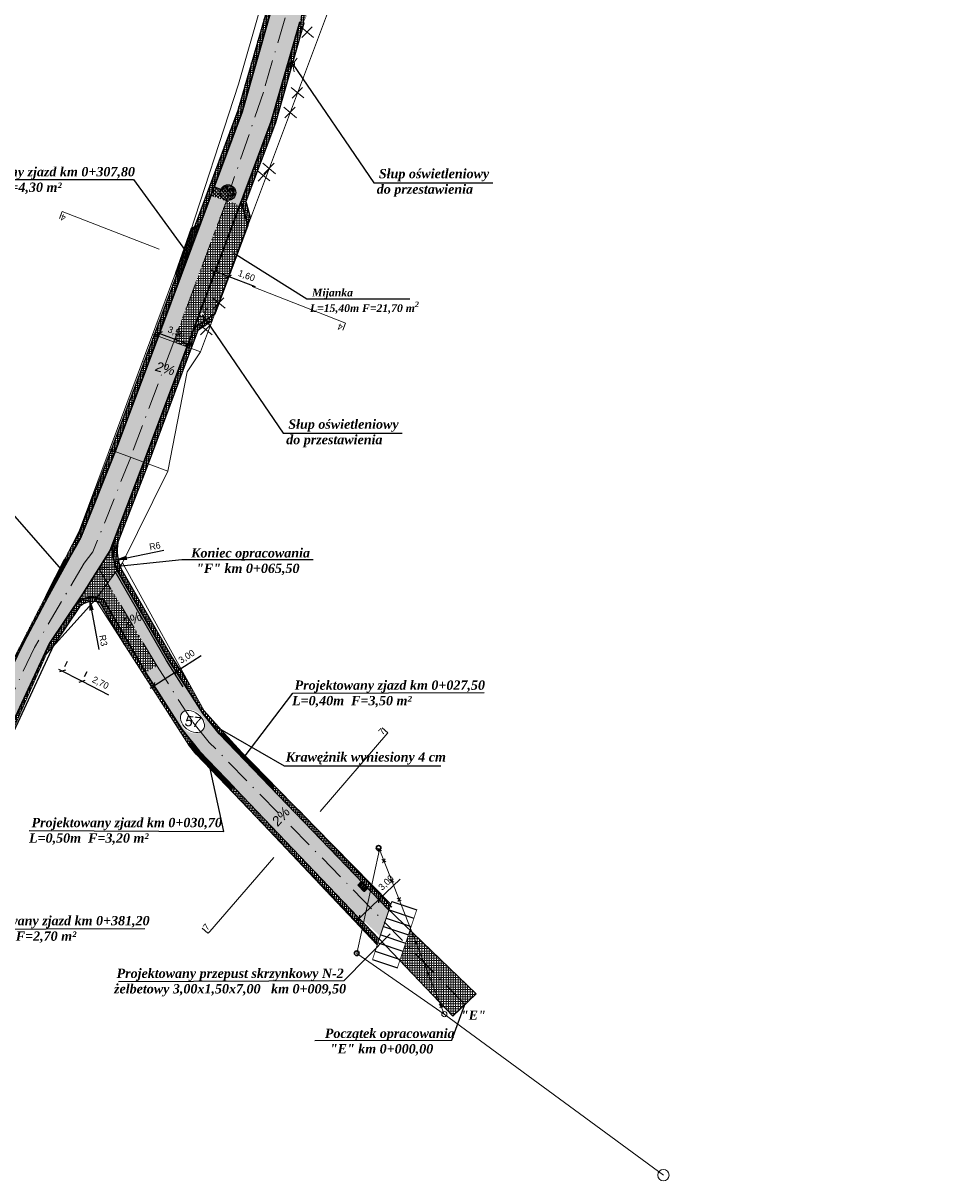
# Model space of a CAD drawing. Header units: metres. Extents: x 5555129 to 5556676, y 5635595 to 5636517.
# Tile 165 of 255: x 5556186 to 5556290, y 5635604 to 5635736. Entities that reach past the tile are written whole.
import ezdxf

# ---------------------------------------------------------------- set-up
doc = ezdxf.new("R2010")
doc.units = ezdxf.units.M
doc.header["$MEASUREMENT"] = 0
doc.linetypes.add('KROPK3-2', pattern=[5, 3, -1, 0, -1])
doc.linetypes.add('PRZER3-1', pattern=[4, 3, -1])
for name, color, linetype, lineweight, true_color in [('drogi', 7, 'Continuous', 20, 0xd6bc51), ('GESDZI_O', 7, 'Continuous', 18, 0x0a0909), ('GESKKL_O', 7, 'PRZER3-1', 18, 0x008000)]:
    doc.layers.add(name, color=color, linetype=linetype, lineweight=lineweight, true_color=true_color)
doc.layers.add('Warstwa 1', color=220, linetype='Continuous', lineweight=20)
doc.styles.add('GEO-INFO', font='plfontwi.shx', dxfattribs={"height": 0.25})
doc.styles.get("Standard").update_dxf_attribs({"font": 'plfontwi.shx', "height": 0.75})
doc.dimstyles.new('ISO-25', dxfattribs={"dimtxt": 2.5, "dimasz": 2.5, "dimexe": 1.25, "dimexo": 0.625, "dimtad": 1, "dimtxsty": 'Standard', "dimcen": 2.5, "dimadec": 0, "dimazin": 0, "dimtfac": 1, "dimtmove": 0, "dimatfit": 3, "dimfxl": 1, "dimarcsym": 0})
pattern_1 = [(0, (511.457, -240.33497), (0, 0.275), [0.2, -0.075]), (90, (511.457, -240.33497), (-0.275, 2e-17), [0.2, -0.075])]
pattern_2 = [(85, (511.457, -240.33497), (-0.249048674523, 0.021788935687), []), (175, (511.457, -240.33497), (-0.021788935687, -0.249048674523), [])]
pattern_3 = [(45, (511.457, -240.33497), (-0.194454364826, 0.194454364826), [0.2, -0.075]), (135, (511.457, -240.33497), (-0.194454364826, -0.194454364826), [0.2, -0.075])]
pattern_4 = [(45, (511.45699, -240.33497), (-0.0883883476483, 0.0883883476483), []), (135, (511.45699, -240.33497), (-0.0883883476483, -0.0883883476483), [])]

# ---------------------------------------------------------------- blocks, each defined once
blk = doc.blocks.new('_Oblique')
at = {"color": 0, "linetype": 'ByBlock', "lineweight": -2}
blk.add_line((-0.5, -0.5), (0.5, 0.5), dxfattribs=at)
blk = doc.blocks.new('*D2581')
at = {"layer": 'Defpoints', "color": 0, "linetype": 'Continuous', "lineweight": 18}
for p in [(5556207.48, 5635707.82), (5556209.03, 5635707.24), (5556209.03, 5635707.24)]:
    blk.add_point(p, dxfattribs=at)
at = {"layer": 'Warstwa 1', "color": 0, "linetype": 'Continuous', "lineweight": -2}
for p, q in [((5556207.02, 5635707.99), (5556209.03, 5635707.24)), ((5556207.26, 5635707.23), (5556207.05, 5635706.65)), ((5556209.03, 5635707.24), (5556212.07, 5635706.1)), ((5556208.81, 5635706.65), (5556208.59, 5635706.07))]:
    blk.add_line(p, q, dxfattribs=at)
at = {"layer": 'Warstwa 1', "color": 0, "linetype": 'ByBlock', "lineweight": -2, "xscale": 0.5, "yscale": 0.5, "zscale": 0.5}
for p, rotation in [((5556207.48, 5635707.82), 159.4646525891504), ((5556209.03, 5635707.24), 339.4646525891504)]:
    blk.add_blockref('_Oblique', p, dxfattribs=dict(at, rotation=rotation))
at = {"layer": 'Warstwa 1', "color": 0, "linetype": 'Continuous', "lineweight": 20, "insert": (5556211.05, 5635707.28), "char_height": 0.75, "attachment_point": 5, "rotation": 339.4647}
blk.add_mtext('1,60', dxfattribs=at)
blk = doc.blocks.new('*D2584')
at = {"layer": 'Defpoints', "color": 0, "linetype": 'Continuous', "lineweight": 18}
for p in [(5556190.02, 5635662.13), (5556192.27, 5635660.97), (5556192.28, 5635660.99)]:
    blk.add_point(p, dxfattribs=at)
at = {"layer": 'Warstwa 1', "color": 0, "linetype": 'Continuous', "lineweight": -2}
for p, q in [((5556189.59, 5635662.37), (5556192.28, 5635660.99)), ((5556190.31, 5635662.68), (5556190.6, 5635663.26)), ((5556192.56, 5635661.53), (5556192.85, 5635662.1)), ((5556192.28, 5635660.99), (5556195.29, 5635659.44))]:
    blk.add_line(p, q, dxfattribs=at)
at = {"layer": 'Warstwa 1', "color": 0, "linetype": 'ByBlock', "lineweight": -2, "xscale": 0.5, "yscale": 0.5, "zscale": 0.5}
for p, rotation in [((5556190.03, 5635662.15), 152.7660274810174), ((5556192.28, 5635660.99), 332.7660274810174)]:
    blk.add_blockref('_Oblique', p, dxfattribs=dict(at, rotation=rotation))
at = {"layer": 'Warstwa 1', "color": 0, "linetype": 'Continuous', "lineweight": 20, "insert": (5556194.35, 5635660.76), "char_height": 0.75, "attachment_point": 5, "rotation": 332.766}
blk.add_mtext('2,70', dxfattribs=at)
blk = doc.blocks.new('*D2588')
at = {"layer": 'Defpoints', "color": 0, "linetype": 'Continuous', "lineweight": 18}
for p in [(5556201.89, 5635676), (5556195.91, 5635674.79)]:
    blk.add_point(p, dxfattribs=at)
at = {"layer": 'Warstwa 1', "color": 0, "lineweight": -2}
blk.add_line((5556197.38, 5635675.09), (5556201.61, 5635675.95), dxfattribs=at)
at = {"layer": 'Warstwa 1', "color": 0, "linetype": 'Continuous', "lineweight": 18}
blk.add_solid([(5556197.33, 5635675.34), (5556197.43, 5635674.85), (5556195.91, 5635674.79)], dxfattribs=at)
at = {"layer": 'Warstwa 1', "color": 0, "linetype": 'Continuous', "insert": (5556200.59, 5635676.43), "char_height": 0.75, "attachment_point": 5, "rotation": 11.449}
blk.add_mtext('R6', dxfattribs=at)
blk = doc.blocks.new('*D2589')
at = {"layer": 'Defpoints', "color": 0, "linetype": 'Continuous', "lineweight": 18}
for p in [(5556193.08, 5635670.57), (5556193.64, 5635667.61)]:
    blk.add_point(p, dxfattribs=at)
at = {"layer": 'Warstwa 1', "color": 0, "lineweight": -2}
blk.add_line((5556193.36, 5635669.1), (5556194.2, 5635664.61), dxfattribs=at)
at = {"layer": 'Warstwa 1', "color": 0, "linetype": 'Continuous', "lineweight": 18}
blk.add_solid([(5556193.6, 5635669.15), (5556193.11, 5635669.05), (5556193.08, 5635670.57)], dxfattribs=at)
at = {"layer": 'Warstwa 1', "color": 0, "linetype": 'Continuous', "insert": (5556194.69, 5635665.64), "char_height": 0.75, "attachment_point": 5, "rotation": 280.6747}
blk.add_mtext('R3', dxfattribs=at)
blk = doc.blocks.new('*D2590')
at = {"layer": 'Defpoints', "color": 0, "linetype": 'Continuous', "lineweight": 18}
for p in [(5556200.99, 5635700.43), (5556204.27, 5635699.21), (5556204.39, 5635699.53)]:
    blk.add_point(p, dxfattribs=at)
at = {"layer": 'Warstwa 1', "color": 0, "linetype": 'Continuous', "lineweight": -2}
for p, q in [((5556201.21, 5635701.02), (5556201.55, 5635701.93)), ((5556200.64, 5635700.93), (5556204.86, 5635699.36)), ((5556204.49, 5635699.79), (5556204.83, 5635700.7))]:
    blk.add_line(p, q, dxfattribs=at)
at = {"layer": 'Warstwa 1', "color": 0, "linetype": 'ByBlock', "lineweight": -2, "xscale": 0.5, "yscale": 0.5, "zscale": 0.5}
for p, rotation in [((5556201.11, 5635700.75), 159.5175467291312), ((5556204.39, 5635699.53), 339.5175467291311)]:
    blk.add_blockref('_Oblique', p, dxfattribs=dict(at, rotation=rotation))
at = {"layer": 'Warstwa 1', "color": 0, "linetype": 'Continuous', "lineweight": 20, "insert": (5556203.01, 5635700.84), "char_height": 0.75, "attachment_point": 5, "rotation": 339.5175}
blk.add_mtext('3,50', dxfattribs=at)
blk = doc.blocks.new('*D2604')
at = {"layer": 'Defpoints', "color": 0, "linetype": 'Continuous', "lineweight": 18}
for p in [(5556203.01, 5635662.09), (5556203.03, 5635662.07), (5556200.5, 5635660.45)]:
    blk.add_point(p, dxfattribs=at)
at = {"layer": 'Warstwa 1', "color": 0, "linetype": 'Continuous', "lineweight": -2}
for p, q in [((5556203.01, 5635662.09), (5556205.87, 5635663.91)), ((5556200.06, 5635660.21), (5556203.01, 5635662.09)), ((5556202.69, 5635662.59), (5556202.34, 5635663.14)), ((5556200.16, 5635660.98), (5556199.81, 5635661.53))]:
    blk.add_line(p, q, dxfattribs=at)
at = {"layer": 'Warstwa 1', "color": 0, "linetype": 'ByBlock', "lineweight": -2, "xscale": 0.5, "yscale": 0.5, "zscale": 0.5}
for p, rotation in [((5556203.01, 5635662.09), 32.49277328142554), ((5556200.48, 5635660.48), 212.4927732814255)]:
    blk.add_blockref('_Oblique', p, dxfattribs=dict(at, rotation=rotation))
at = {"layer": 'Warstwa 1', "color": 0, "linetype": 'Continuous', "lineweight": 20, "insert": (5556204.25, 5635663.76), "char_height": 0.75, "attachment_point": 5, "rotation": 32.4928}
blk.add_mtext('3,00', dxfattribs=at)
blk = doc.blocks.new('*D2607')
at = {"layer": 'Defpoints', "color": 0, "linetype": 'Continuous', "lineweight": 18}
for p in [(5556226.03, 5635636.19), (5556226.18, 5635636.03), (5556223.81, 5635634.05)]:
    blk.add_point(p, dxfattribs=at)
at = {"layer": 'Warstwa 1', "color": 0, "linetype": 'Continuous', "lineweight": -2}
for p, q in [((5556226.18, 5635636.03), (5556228.62, 5635638.38)), ((5556223.6, 5635633.55), (5556226.18, 5635636.03)), ((5556226.46, 5635635.74), (5556227.05, 5635635.13)), ((5556224.25, 5635633.6), (5556224.83, 5635633))]:
    blk.add_line(p, q, dxfattribs=at)
at = {"layer": 'Warstwa 1', "color": 0, "linetype": 'ByBlock', "lineweight": -2, "xscale": 0.5, "yscale": 0.5, "zscale": 0.5}
for p, rotation in [((5556226.18, 5635636.03), 43.913479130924), ((5556223.96, 5635633.9), 223.913479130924)]:
    blk.add_blockref('_Oblique', p, dxfattribs=dict(at, rotation=rotation))
at = {"layer": 'Warstwa 1', "color": 0, "linetype": 'Continuous', "lineweight": 20, "insert": (5556227.06, 5635637.92), "char_height": 0.75, "attachment_point": 5, "rotation": 43.9135}
blk.add_mtext('3,00', dxfattribs=at)

msp = doc.modelspace()

# ---------------------------------------------------------------- hatches: boundary and pattern name
h = msp.add_hatch()
h.set_pattern_fill('ANSI37', color=141, scale=2, angle=40)
h.set_pattern_definition(pattern_2)
h.paths.add_polyline_path([(5556221.927, 5635756.505), (5556221.361, 5635756.527, 0.0633083), (5556213.3, 5635737.417), (5556212.583, 5635734.916), (5556213.064, 5635734.781), (5556213.781, 5635737.281, -0.0641254)])
h.paths.add_polyline_path([(5556225.615, 5635754.885, -0.4037174), (5556225.361, 5635755.149, -0.7643239), (5556225.852, 5635755.282, -0.0005837), (5556225.945, 5635755.438), (5556225.649, 5635755.683), (5556225.74, 5635756.063, 0.069113), (5556217.149, 5635736.327), (5556216.433, 5635733.831), (5556216.914, 5635733.696), (5556217.63, 5635736.191, -0.0656621)])
h = msp.add_hatch()
h.set_pattern_fill('ANSI37', color=141, scale=2, angle=40)
h.set_pattern_definition(pattern_2)
h.paths.add_polyline_path([(5556210.086, 5635726.214), (5556205.114, 5635712.902), (5556205.771, 5635713.233), (5556210.562, 5635726.058), (5556213.064, 5635734.781), (5556212.583, 5635734.916)])
h.paths.add_polyline_path([(5556216.914, 5635733.696), (5556216.433, 5635733.831), (5556213.888, 5635724.961), (5556210.471, 5635715.813), (5556211.233, 5635713.111), (5556211.529, 5635713.902), (5556210.997, 5635715.791), (5556214.363, 5635724.804)])
h = msp.add_hatch()
h.set_pattern_fill('ANSI37', color=141, scale=2, angle=40)
h.set_pattern_definition(pattern_2)
h.paths.add_polyline_path([(5556203.33, 5635706.697), (5556203.058, 5635707.398), (5556200.521, 5635700.607), (5556200.989, 5635700.431)])
h.paths.add_polyline_path([(5556200.989, 5635700.431), (5556200.521, 5635700.607), (5556199.579, 5635698.086), (5556195.594, 5635687.416), (5556196.062, 5635687.241), (5556196.065, 5635687.248), (5556200.048, 5635697.911)])
h.paths.add_polyline_path([(5556205.492, 5635701.054), (5556207.12, 5635702.126), (5556207.314, 5635702.884), (5556205.079, 5635701.379), (5556204.267, 5635699.204), (5556204.735, 5635699.028)])
h.paths.add_polyline_path([(5556204.735, 5635699.028), (5556204.267, 5635699.204), (5556203.326, 5635696.686), (5556199.341, 5635686.016), (5556199.809, 5635685.841), (5556203.795, 5635696.511)])
h = msp.add_hatch()
h.set_pattern_fill('ANSI37', color=141, scale=2, angle=40)
h.set_pattern_definition(pattern_2)
h.paths.add_polyline_path([(5556191.868, 5635677.709), (5556191.11, 5635676.497), (5556190.27, 5635674.865), (5556190.777, 5635675.035), (5556192.135, 5635677.418), (5556196.062, 5635687.241), (5556195.594, 5635687.416)])
h.paths.add_polyline_path([(5556199.806, 5635685.832), (5556199.809, 5635685.841), (5556199.341, 5635686.016), (5556195.857, 5635676.938, 0.058451), (5556195.804, 5635675.516), (5556195.914, 5635675.691)])
h = msp.add_hatch()
h.set_pattern_fill('ANSI37', color=141, scale=2, angle=40)
h.set_pattern_definition(pattern_2)
h.paths.add_polyline_path([(5556196.343, 5635676.81), (5556195.914, 5635675.691), (5556195.804, 5635675.516, 0.0794492), (5556196.26, 5635673.643), (5556196.611, 5635674.12, -0.1223575)])
h.paths.add_polyline_path([(5556196.709, 5635673.865, -0.0122029), (5556196.611, 5635674.12), (5556196.26, 5635673.643), (5556202.114, 5635663.498), (5556202.148, 5635663.446), (5556202.587, 5635663.688), (5556202.542, 5635663.758)])
h.paths.add_polyline_path([(5556207.931, 5635654.986), (5556208.52, 5635655.044), (5556206.221, 5635657.593), (5556204.633, 5635660.474), (5556202.587, 5635663.688), (5556202.148, 5635663.446), (5556206.091, 5635657.255)])
h.paths.add_polyline_path([(5556214.003, 5635649.314), (5556214.149, 5635648.527), (5556227.333, 5635634.834), (5556227.514, 5635635.367), (5556217.925, 5635645.326)])
h = msp.add_hatch()
h.set_pattern_fill('ANSI37', color=141, scale=2, angle=40)
h.set_pattern_definition([(85, (1740.4174, -284.47472), (-0.249048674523, 0.021788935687), []), (175, (1740.4174, -284.47472), (-0.021788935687, -0.249048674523), [])])
h.paths.add_polyline_path([(5556185.054, 5635664.346), (5556184.902, 5635664.436), (5556179.551, 5635654.038), (5556180.101, 5635654.197)])
h.paths.add_polyline_path([(5556185.595, 5635665.454), (5556188.31, 5635670.564), (5556188.193, 5635670.829), (5556184.902, 5635664.436), (5556185.054, 5635664.346)])
h = msp.add_hatch()
h.set_pattern_fill('ANSI37', color=141, scale=2, angle=40)
h.set_pattern_definition(pattern_2)
h.paths.add_polyline_path([(5556191.983, 5635669.501, -0.214594), (5556193.615, 5635670.096), (5556193.813, 5635670.315), (5556193.985, 5635670.549, 0.2539694), (5556191.595, 5635669.821), (5556188.546, 5635665.299), (5556188.043, 5635664.216), (5556188.214, 5635664.128), (5556188.911, 5635664.898), (5556188.983, 5635665.053)])
h.paths.add_polyline_path([(5556194.746, 5635670.264, 0.0780608), (5556193.985, 5635670.549), (5556193.813, 5635670.315), (5556193.992, 5635670.034, -0.0495369), (5556194.385, 5635669.889), (5556197.107, 5635665.173), (5556199.24, 5635661.843), (5556199.518, 5635661.996)])
h = msp.add_hatch()
h.set_pattern_fill('ANSI37', color=141, scale=2, angle=40)
h.set_pattern_definition(pattern_2)
h.paths.add_polyline_path([(5556188.214, 5635664.128), (5556188.043, 5635664.216), (5556179.048, 5635644.848), (5556179.288, 5635644.297), (5556180.97, 5635647.896), (5556183.312, 5635653.019)])
h = msp.add_hatch()
h.set_pattern_fill('ANSI37', color=141, scale=2, angle=40)
h.set_pattern_definition(pattern_2)
h.paths.add_polyline_path([(5556199.549, 5635661.942), (5556199.518, 5635661.996), (5556199.24, 5635661.843), (5556204.421, 5635653.758), (5556204.636, 5635653.492), (5556204.803, 5635654.08), (5556203.653, 5635655.498)])
h = msp.add_hatch()
h.set_pattern_fill('ANSI37', color=141, scale=2, angle=40)
h.set_pattern_definition(pattern_2)
h.paths.add_polyline_path([(5556225.929, 5635630.926), (5556226.036, 5635631.009), (5556226.213, 5635631.531), (5556209.675, 5635648.822), (5556209.019, 5635648.823)])
at = {"layer": 'drogi', "lineweight": 5, "true_color": 0xf4e08b}
h = msp.add_hatch(dxfattribs=at)
h.set_pattern_fill('ANGLE', color=41)
h.set_pattern_definition(pattern_1)
edge = h.paths.add_edge_path()
edge.add_line((5556226.768, 5635760.845), (5556224.674, 5635760.882))
edge.add_arc((5556267.173, 5635731.895), 51.443, 145.70362, 151.37508)
edge.add_line((5556222.017, 5635756.54), (5556224.072, 5635756.533))
edge.add_arc((5556263.798, 5635734.691), 45.335, 144.76763, 151.19859, ccw=False)
edge = h.paths.add_edge_path()
edge.add_line((5556228.882, 5635760.808), (5556226.768, 5635760.845))
edge.add_arc((5556292.493, 5635715.266), 79.982, 145.25941, 147.83305)
edge.add_line((5556224.788, 5635757.848), (5556226.859, 5635757.84))
edge.add_arc((5556292.493, 5635715.266), 78.232, 144.39929, 147.02976, ccw=False)
edge = h.paths.add_edge_path()
edge.add_arc((5556208.938, 5635716.829), 0.891, 258.69536, 360, ccw=False)
edge.add_line((5556208.764, 5635715.955), (5556208.742, 5635715.897))
edge.add_line((5556208.742, 5635715.897), (5556210.312, 5635715.387))
edge.add_line((5556210.312, 5635715.387), (5556210.471, 5635715.813))
edge.add_line((5556210.471, 5635715.813), (5556213.888, 5635724.961))
edge.add_line((5556213.888, 5635724.961), (5556217.149, 5635736.327))
edge.add_arc((5556292.893, 5635715.123), 78.657, 147.11831, 164.3609, ccw=False)
edge.add_line((5556226.838, 5635757.826), (5556224.809, 5635757.862))
edge.add_arc((5556292.045, 5635715.424), 79.509, 147.74102, 164.40149)
edge.add_line((5556215.465, 5635736.804), (5556212.994, 5635728.305))
edge.add_line((5556212.994, 5635728.305), (5556209.358, 5635717.615))
edge.add_arc((5556208.938, 5635716.829), 0.891, 0, 61.94081, ccw=False)
h = msp.add_hatch(dxfattribs=at)
h.set_pattern_fill('ANGLE', color=41)
h.set_pattern_definition(pattern_1)
h.paths.add_polyline_path([(5556215.465, 5635736.804), (5556212.994, 5635728.305), (5556209.358, 5635717.615, -0.2770465), (5556209.83, 5635716.829, -1), (5556208.047, 5635716.829, -0.1007261), (5556208.118, 5635717.177), (5556207.364, 5635717.497), (5556210.562, 5635726.058), (5556213.781, 5635737.281, -0.0643061), (5556221.957, 5635756.555), (5556223.971, 5635756.52, 0.0674223)])
h.paths.add_polyline_path([(5556208.742, 5635715.897), (5556206.98, 5635716.47), (5556200.989, 5635700.431), (5556202.723, 5635699.782)])
at = {"layer": 'drogi', "lineweight": 25}
h = msp.add_hatch(dxfattribs=at)
h.set_pattern_fill('ANGLE', color=256, angle=45)
h.set_pattern_definition(pattern_3)
h.paths.add_polyline_path([(5556209.83, 5635716.829, -0.4583267), (5556208.807, 5635715.947), (5556208.783, 5635715.884), (5556206.98, 5635716.47), (5556207.364, 5635717.497), (5556208.118, 5635717.177, -0.8169824)])
at = {"layer": 'drogi', "lineweight": 5, "true_color": 0xf4e08b}
h = msp.add_hatch(dxfattribs=at)
h.set_pattern_fill('ANGLE', color=41)
h.set_pattern_definition(pattern_1)
h.paths.add_polyline_path([(5556210.312, 5635715.387), (5556208.742, 5635715.897), (5556202.723, 5635699.782), (5556204.267, 5635699.204)])
h = msp.add_hatch(dxfattribs=at)
h.set_pattern_fill('ANGLE', color=41)
h.set_pattern_definition(pattern_1)
h.paths.add_polyline_path([(5556211.233, 5635713.111), (5556210.841, 5635714.5), (5556207.232, 5635704.748), (5556207.884, 5635704.208), (5556207.906, 5635704.231)])
h.paths.add_polyline_path([(5556210.841, 5635714.5), (5556210.471, 5635715.813), (5556205.079, 5635701.379), (5556206.286, 5635702.192), (5556206.349, 5635702.363), (5556206.126, 5635702.69, -0.5786749), (5556205.729, 5635702.918, -1), (5556206.257, 5635702.918, -0.2668853), (5556206.126, 5635702.69), (5556206.349, 5635702.363)])
h.paths.add_polyline_path([(5556207.894, 5635704.199), (5556207.232, 5635704.748), (5556206.349, 5635702.363), (5556206.409, 5635702.275), (5556207.431, 5635702.963)], flags=17)
h = msp.add_hatch(dxfattribs=at)
h.set_pattern_fill('ANGLE', color=41)
h.set_pattern_definition(pattern_1)
h.paths.add_polyline_path([(5556201.782, 5635697.263), (5556202.723, 5635699.782), (5556200.989, 5635700.431), (5556200.048, 5635697.911), (5556196.065, 5635687.248), (5556196.062, 5635687.241), (5556197.597, 5635686.667)])
h.paths.add_polyline_path([(5556203.326, 5635696.686), (5556204.267, 5635699.204), (5556202.723, 5635699.782), (5556201.782, 5635697.263), (5556197.597, 5635686.667), (5556199.341, 5635686.016)])
h.paths.add_polyline_path([(5556199.338, 5635686.009), (5556199.341, 5635686.016), (5556197.597, 5635686.667), (5556193.24, 5635675.636), (5556186.962, 5635664.772), (5556187.942, 5635664.235), (5556192.271, 5635670.992), (5556195.464, 5635675.915)])
h.paths.add_polyline_path([(5556197.597, 5635686.667), (5556196.062, 5635687.241), (5556192.318, 5635677.485), (5556189.418, 5635672.651), (5556185.604, 5635665.471), (5556186.962, 5635664.772), (5556193.24, 5635675.636)])
edge = h.paths.add_edge_path()
edge.add_ellipse((5556181.334, 5635653.06), major_axis=(-0.816, -1.474), ratio=0.7080814, start_angle=-175.35088, end_angle=4.64912, ccw=False)
edge.add_line((5556182.062, 5635654.577), (5556186.962, 5635664.772))
edge.add_line((5556186.962, 5635664.772), (5556185.604, 5635665.471))
edge.add_line((5556185.604, 5635665.471), (5556185.595, 5635665.454))
edge.add_line((5556185.595, 5635665.454), (5556178.903, 5635651.743))
edge.add_line((5556178.903, 5635651.743), (5556180.378, 5635651.072))
edge.add_line((5556180.378, 5635651.072), (5556180.605, 5635651.544))
edge = h.paths.add_edge_path()
edge.add_ellipse((5556181.334, 5635653.06), major_axis=(-0.816, -1.474), ratio=0.7080814, start_angle=4.64912, end_angle=184.64912, ccw=False)
edge.add_line((5556180.605, 5635651.544), (5556180.378, 5635651.072))
edge.add_line((5556180.378, 5635651.072), (5556181.635, 5635650.5))
edge.add_line((5556181.635, 5635650.5), (5556188.043, 5635664.216))
edge.add_line((5556188.043, 5635664.216), (5556186.962, 5635664.772))
edge.add_line((5556186.962, 5635664.772), (5556182.062, 5635654.577))
h = msp.add_hatch(dxfattribs=at)
h.set_pattern_fill('ANGLE', color=41)
h.set_pattern_definition(pattern_1)
edge = h.paths.add_edge_path()
edge.add_line((5556194.023, 5635670.601), (5556194.746, 5635670.265))
edge.add_line((5556194.746, 5635670.265), (5556195.189, 5635672.186))
edge.add_line((5556195.189, 5635672.186), (5556194.472, 5635673.387))
edge.add_line((5556194.472, 5635673.387), (5556193.427, 5635670.618))
edge.add_arc((5556193.637, 5635667.608), 3.018, 82.65364, 93.98804, ccw=False)
edge = h.paths.add_edge_path()
edge.add_arc((5556212.037, 5635678.209), 16.485, 189.54045, 193.15979, ccw=False)
edge.add_line((5556195.78, 5635675.477), (5556194.472, 5635673.387))
edge.add_line((5556194.472, 5635673.387), (5556195.189, 5635672.186))
edge.add_line((5556195.189, 5635672.186), (5556196.26, 5635673.643))
edge.add_line((5556196.26, 5635673.643), (5556195.985, 5635674.456))
edge = h.paths.add_edge_path()
edge.add_arc((5556199.695, 5635676.003), 3.951, 166.30912, 187.6542, ccw=False)
edge.add_line((5556195.857, 5635676.938), (5556195.464, 5635675.915))
edge.add_line((5556195.464, 5635675.915), (5556194.185, 5635673.87))
edge.add_line((5556194.185, 5635673.87), (5556194.472, 5635673.387))
edge.add_line((5556194.472, 5635673.387), (5556195.78, 5635675.477))
edge = h.paths.add_edge_path()
edge.add_line((5556194.472, 5635673.387), (5556194.185, 5635673.87))
edge.add_line((5556194.185, 5635673.87), (5556191.696, 5635669.918))
edge.add_arc((5556193.637, 5635667.608), 3.018, 93.98804, 130.03338, ccw=False)
edge.add_line((5556193.427, 5635670.618), (5556194.472, 5635673.387))
at = {"layer": 'drogi', "lineweight": 25}
h = msp.add_hatch(dxfattribs=at)
h.set_pattern_fill('ANGLE', color=256, angle=45)
h.set_pattern_definition(pattern_3)
h.paths.add_polyline_path([(5556190.271, 5635674.867), (5556188.193, 5635670.829), (5556188.193, 5635670.829), (5556188.273, 5635670.658), (5556190.823, 5635675.095)])
h.paths.add_polyline_path([(5556188.193, 5635670.829), (5556188.193, 5635670.829), (5556188.273, 5635670.658), (5556189.418, 5635672.651), (5556190.823, 5635675.095), (5556190.271, 5635674.867)], flags=17)
at = {"layer": 'drogi', "lineweight": 5, "true_color": 0xf4e08b}
h = msp.add_hatch(dxfattribs=at)
h.set_pattern_fill('ANGLE', color=41)
h.set_pattern_definition(pattern_1)
edge = h.paths.add_edge_path()
edge.add_line((5556206.806, 5635653.992), (5556205.836, 5635655.188))
edge.add_ellipse((5556204.872, 5635656.376), major_axis=(1.214, -0.965), ratio=0.7903361, start_angle=156.43182, end_angle=344.37027, ccw=False)
edge.add_line((5556204.064, 5635657.645), (5556200.832, 5635662.72))
edge.add_line((5556200.832, 5635662.72), (5556199.518, 5635661.996))
edge.add_line((5556199.518, 5635661.996), (5556199.549, 5635661.942))
edge.add_line((5556199.549, 5635661.942), (5556203.653, 5635655.498))
edge.add_line((5556203.653, 5635655.498), (5556205.681, 5635652.998))
edge.add_line((5556205.681, 5635652.998), (5556223.367, 5635634.628))
edge.add_line((5556223.367, 5635634.628), (5556226.377, 5635631.807))
edge.add_line((5556226.377, 5635631.807), (5556226.819, 5635633.205))
edge.add_line((5556226.819, 5635633.205), (5556206.806, 5635653.992))
h.paths.add_polyline_path([(5556196.26, 5635673.643), (5556195.189, 5635672.186), (5556200.832, 5635662.72), (5556202.145, 5635663.444)])
edge = h.paths.add_edge_path()
edge.add_line((5556207.931, 5635654.986), (5556206.091, 5635657.255))
edge.add_line((5556206.091, 5635657.255), (5556202.148, 5635663.446))
edge.add_line((5556202.148, 5635663.446), (5556200.832, 5635662.72))
edge.add_line((5556200.832, 5635662.72), (5556204.064, 5635657.645))
edge.add_ellipse((5556204.872, 5635656.376), major_axis=(1.214, -0.965), ratio=0.7903361, start_angle=344.37027, end_angle=516.43182, ccw=False)
edge.add_line((5556205.836, 5635655.188), (5556206.806, 5635653.992))
edge.add_line((5556206.806, 5635653.992), (5556226.819, 5635633.205))
edge.add_line((5556226.819, 5635633.205), (5556227.334, 5635634.833))
edge.add_line((5556227.334, 5635634.833), (5556207.931, 5635654.986))
h = msp.add_hatch(dxfattribs=at)
h.set_pattern_fill('ANGLE', color=41)
h.set_pattern_definition(pattern_1)
h.paths.add_polyline_path([(5556195.189, 5635672.186), (5556194.319, 5635671.004), (5556199.518, 5635661.996), (5556200.832, 5635662.72)])
h = msp.add_hatch(dxfattribs=at)
h.set_pattern_fill('ANGLE', color=41)
h.set_pattern_definition([(0, (1740.4174, -284.47472), (0, 0.275), [0.2, -0.075]), (90, (1740.4174, -284.47472), (-0.275, 2e-17), [0.2, -0.075])])
h.paths.add_polyline_path([(5556229.765, 5635632.539), (5556228.572, 5635629.07), (5556234.646, 5635622.71), (5556237.301, 5635625.248)])
at = {"layer": 'GESKKL_O', "linetype": 'Continuous', "lineweight": 20}
h = msp.add_hatch(dxfattribs=at)
h.set_pattern_fill('ANSI37', color=140, angle=40)
h.set_pattern_definition([(85, (511.45699, -240.33497), (-0.1245243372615, 0.0108944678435), []), (175, (511.45699, -240.33497), (-0.0108944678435, -0.1245243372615), [])])
h.paths.add_polyline_path([(5556204.081, 5635710.611), (5556202.968, 5635707.63), (5556202.968, 5635707.63), (5556203.33, 5635706.697), (5556205.771, 5635713.233), (5556204.769, 5635712.728)])
h = msp.add_hatch(dxfattribs=at)
h.set_pattern_fill('ANSI37', color=140)
h.set_pattern_definition(pattern_4)
h.paths.add_polyline_path([(5556188.193, 5635670.829), (5556188.193, 5635670.829), (5556188.31, 5635670.564), (5556190.777, 5635675.035), (5556190.27, 5635674.865)])
h = msp.add_hatch(dxfattribs=at)
h.set_pattern_fill('ANSI37', color=140)
h.set_pattern_definition(pattern_4)
h.paths.add_polyline_path([(5556211.691, 5635651.081), (5556214.149, 5635648.527), (5556214.003, 5635649.314), (5556210.186, 5635653.196), (5556208.52, 5635655.044), (5556207.931, 5635654.986), (5556208.509, 5635654.385), (5556209.908, 5635652.933)])
h = msp.add_hatch(dxfattribs=at)
h.set_pattern_fill('ANSI37', color=140)
h.set_pattern_definition(pattern_4)
h.paths.add_polyline_path([(5556205.681, 5635652.998), (5556204.803, 5635654.08), (5556204.803, 5635654.08), (5556204.629, 5635653.468), (5556209.019, 5635648.823), (5556209.675, 5635648.822)])
at = {"layer": 'Warstwa 1', "linetype": 'Continuous', "lineweight": 40}
h = msp.add_hatch(color=0, dxfattribs=at)
h.dxf.hatch_style = 1
h.paths.add_polyline_path([(5556202.831, 5635695.359), (5556199.589, 5635696.684), (5556199.501, 5635696.446)])
h = msp.add_hatch(color=0, dxfattribs=at)
h.dxf.hatch_style = 1
h.paths.add_polyline_path([(5556199.522, 5635667.99), (5556196.784, 5635666.733), (5556196.909, 5635666.517)])
h = msp.add_hatch(color=0, dxfattribs=at)
h.dxf.hatch_style = 1
h.paths.add_polyline_path([(5556216.681, 5635645.898), (5556214.376, 5635643.877), (5556214.533, 5635643.676)])

# ---------------------------------------------------------------- linework, layer by layer
msp.add_line((5556208.118, 5635717.177), (5556207.367, 5635717.496))
at = {"color": 141, "true_color": 0xadddf7}
for points in [[(5556213.302, 5635737.424), (5556210.086, 5635726.214), (5556205.114, 5635712.902)], [(5556217.628, 5635736.183), (5556214.363, 5635724.804), (5556210.997, 5635715.791)], [(5556210.997, 5635715.791), (5556211.529, 5635713.902)], [(5556203.058, 5635707.398), (5556199.579, 5635698.086), (5556195.597, 5635687.425), (5556191.868, 5635677.709), (5556191.11, 5635676.497)], [(5556207.129, 5635702.157), (5556205.492, 5635701.054)], [(5556205.492, 5635701.054), (5556203.795, 5635696.511), (5556199.806, 5635685.832), (5556195.914, 5635675.691), (5556195.802, 5635675.513)], [(5556203.824, 5635660.348), (5556201.901, 5635663.369), (5556196.044, 5635673.518)], [(5556204.457, 5635660.751), (5556202.542, 5635663.758), (5556196.693, 5635673.893)], [(5556191.983, 5635669.501), (5556188.983, 5635665.053), (5556169.706, 5635623.544)], [(5556197.107, 5635665.173), (5556194.385, 5635669.889)], [(5556225.88, 5635631.157), (5556205.306, 5635652.667), (5556204.421, 5635653.758)], [(5556227.694, 5635635.18), (5556216.99, 5635646.297)]]:
    msp.add_lwpolyline(points, dxfattribs=at)
msp.add_circle((5556208.938, 5635716.829), 0.891)
for centre, radius, start, end in [((5556201.89, 5635676.004), 5.605, 171.2047, 202.75572), ((5556193.46, 5635667.984), 2.118, 64.10184, 134.25078)]:
    msp.add_arc(centre, radius, start, end, dxfattribs=at)
at = {"layer": 'GESDZI_O', "color": 6, "linetype": 'Continuous', "lineweight": 18}
for p, q in [((5556217.282, 5635735.767), (5556218.728, 5635734.57)), ((5556218.563, 5635735.767), (5556217.405, 5635734.567)), ((5556216.177, 5635728.836), (5556217.623, 5635727.639)), ((5556217.457, 5635728.836), (5556216.3, 5635727.636)), ((5556215.333, 5635726.584), (5556216.779, 5635725.386)), ((5556216.613, 5635726.584), (5556215.456, 5635725.383)), ((5556212.268, 5635719.35), (5556213.714, 5635718.153)), ((5556213.549, 5635719.35), (5556212.391, 5635718.15)), ((5556212.937, 5635720.187), (5556214.382, 5635718.989)), ((5556214.217, 5635720.187), (5556213.06, 5635718.986)), ((5556207.172, 5635704.797), (5556208.618, 5635703.6)), ((5556208.453, 5635704.797), (5556207.295, 5635703.597)), ((5556205.692, 5635701.77), (5556207.137, 5635700.573)), ((5556206.972, 5635701.77), (5556205.815, 5635700.57)), ((5556205.807, 5635698.627), (5556200.366, 5635700.665)), ((5556202.077, 5635684.994), (5556195.439, 5635687.474))]:
    msp.add_line(p, q, dxfattribs=at)
at = {"layer": 'GESDZI_O', "color": 141, "linetype": 'Continuous', "lineweight": 9, "true_color": 0xadddf7}
for p, q in [((5556216.086, 5635732.406), (5556216.149, 5635731.796)), ((5556216.848, 5635732.187), (5556216.514, 5635731.738)), ((5556215.717, 5635730.73), (5556216.035, 5635731.337)), ((5556216.502, 5635730.615), (5556216.39, 5635731.248)), ((5556205.788, 5635703.8), (5556205.851, 5635703.19)), ((5556205.788, 5635703.8), (5556205.851, 5635703.19)), ((5556206.55, 5635703.581), (5556206.216, 5635703.132)), ((5556206.55, 5635703.581), (5556206.216, 5635703.132)), ((5556205.419, 5635702.124), (5556205.737, 5635702.731)), ((5556205.419, 5635702.124), (5556205.737, 5635702.731)), ((5556206.204, 5635702.009), (5556206.092, 5635702.642)), ((5556206.204, 5635702.009), (5556206.092, 5635702.642))]:
    msp.add_line(p, q, dxfattribs=at)
at = {"layer": 'GESDZI_O', "color": 30, "linetype": 'Continuous', "lineweight": 25, "true_color": 0xf26722}
for p, q in [((5556227.68, 5635635.812), (5556230.525, 5635634.86)), ((5556227.363, 5635634.863), (5556230.208, 5635633.912)), ((5556226.728, 5635632.967), (5556229.573, 5635632.015)), ((5556227.045, 5635633.915), (5556229.891, 5635632.963)), ((5556226.411, 5635632.018), (5556229.256, 5635631.067)), ((5556226.094, 5635631.07), (5556228.939, 5635630.118)), ((5556225.46, 5635629.173), (5556228.305, 5635628.222)), ((5556225.777, 5635630.122), (5556228.622, 5635629.17))]:
    msp.add_line(p, q, dxfattribs=at)
at = {"layer": 'GESDZI_O', "color": 3, "linetype": 'Continuous', "lineweight": 18}
for points in [[(5556096.653, 5635650.484), (5556136.253, 5635628.072), (5556145.62, 5635621.934), (5556150.154, 5635619.662), (5556155.686, 5635619.152), (5556160.541, 5635620.645), (5556161.552, 5635621.209), (5556164.205, 5635623.725), (5556166.882, 5635629.424), (5556191.944, 5635678.118), (5556202.848, 5635707.309), (5556204.081, 5635710.611), (5556210.134, 5635729.235), (5556212.634, 5635737.864), (5556214.79, 5635745.941), (5556218.639, 5635753.864), (5556225.081, 5635762.934), (5556256.402, 5635799.333), (5556285.223, 5635832.208), (5556292.466, 5635838.415), (5556304.192, 5635846.281), (5556330.236, 5635854.449), (5556334.117, 5635856.203)], [(5556293.71, 5635832.718), (5556283.282, 5635822.525), (5556263.883, 5635800.685), (5556264.708, 5635794.991), (5556236.588, 5635766.379), (5556222.95, 5635744.392), (5556205.807, 5635698.627), (5556204.262, 5635696.337), (5556202.077, 5635684.994), (5556196.897, 5635674.509), (5556193.813, 5635670.315), (5556188.214, 5635664.128), (5556183.312, 5635653.019), (5556170.35, 5635624.671), (5556165.55, 5635616.276), (5556161.19, 5635611.651), (5556150.251, 5635613.635), (5556133.248, 5635624.15), (5556115.6, 5635634.981)], [(5556193.813, 5635670.315), (5556204.557, 5635653.545), (5556225.987, 5635630.864), (5556227.566, 5635635.523), (5556210.186, 5635653.196), (5556206.221, 5635657.593), (5556196.897, 5635674.509)]]:
    msp.add_lwpolyline(points, dxfattribs=at)
at = {"layer": 'GESDZI_O', "color": 1, "linetype": 'Continuous', "lineweight": 30}
for points in [[(5556213.783, 5635737.286), (5556210.562, 5635726.058), (5556200.048, 5635697.911), (5556196.065, 5635687.248), (5556192.135, 5635677.418), (5556189.419, 5635672.653), (5556185.595, 5635665.454), (5556166.585, 5635626.504)], [(5556217.147, 5635736.321), (5556213.888, 5635724.961), (5556203.326, 5635696.686), (5556199.338, 5635686.009), (5556195.464, 5635675.915), (5556192.372, 5635670.973), (5556188.546, 5635665.299), (5556169.886, 5635625.119)], [(5556210.471, 5635715.813), (5556211.233, 5635713.111), (5556207.431, 5635702.963), (5556205.079, 5635701.379), (5556210.471, 5635715.813)], [(5556205.771, 5635713.233), (5556204.769, 5635712.728), (5556202.968, 5635707.63), (5556203.33, 5635706.697), (5556205.771, 5635713.233)], [(5556188.193, 5635670.829), (5556188.31, 5635670.564), (5556190.777, 5635675.035), (5556190.246, 5635674.857), (5556188.193, 5635670.829), (5556188.31, 5635670.564)], [(5556227.334, 5635634.833), (5556207.931, 5635654.986), (5556206.091, 5635657.255), (5556202.114, 5635663.498), (5556196.26, 5635673.643)], [(5556226.241, 5635631.502), (5556205.681, 5635652.998), (5556203.653, 5635655.498), (5556199.549, 5635661.942), (5556194.746, 5635670.264)], [(5556214.003, 5635649.318), (5556214.149, 5635648.527), (5556211.691, 5635651.081), (5556209.908, 5635652.933), (5556208.509, 5635654.385), (5556207.931, 5635654.986), (5556208.52, 5635655.044), (5556210.539, 5635652.837), (5556212.769, 5635650.571), (5556214.003, 5635649.318)], [(5556204.629, 5635653.468), (5556209.019, 5635648.823), (5556209.675, 5635648.822), (5556205.681, 5635652.998), (5556204.803, 5635654.08), (5556204.629, 5635653.468)]]:
    msp.add_lwpolyline(points, dxfattribs=at)
at = {"layer": 'GESDZI_O', "color": 5, "linetype": 'KROPK3-2', "lineweight": 13}
for points in [[(5556215.465, 5635736.804), (5556212.994, 5635728.305), (5556209.09, 5635716.828)], [(5556236.037, 5635624.04), (5556206.806, 5635653.992), (5556204.872, 5635656.376), (5556200.832, 5635662.72), (5556194.185, 5635673.87)]]:
    msp.add_lwpolyline(points, dxfattribs=at)
msp.add_lwpolyline([(5556209.09, 5635716.828), (5556208.783, 5635715.884), (5556202.742, 5635699.757), (5556197.822, 5635686.584), (5556193.51, 5635675.755), (5556192.504, 5635674.483), (5556186.842, 5635664.834), (5556179.807, 5635650.077), (5556169.002, 5635627.418), (5556165.856, 5635621.572, -0.1769282), (5556159.99, 5635617.224, -0.1867421), (5556148.048, 5635617.835, -1.6569029)], format="xyb", dxfattribs=at)
at = {"layer": 'GESDZI_O', "color": 30, "linetype": 'Continuous', "lineweight": 25, "true_color": 0xf26722, "const_width": 0.081}
for points in [[(5556225.46, 5635629.173), (5556227.68, 5635635.812)], [(5556228.305, 5635628.222), (5556230.525, 5635634.86)]]:
    msp.add_lwpolyline(points, dxfattribs=at)
at = {"layer": 'GESDZI_O', "color": 141, "linetype": 'Continuous', "lineweight": 9, "true_color": 0xadddf7}
for centre in [(5556216.291, 5635731.524), (5556205.993, 5635702.918), (5556205.993, 5635702.918)]:
    msp.add_circle(centre, 0.264, dxfattribs=at)
at = {"layer": 'GESDZI_O', "color": 1, "linetype": 'Continuous', "lineweight": 30}
for centre, radius, start, end in [((5556201.89, 5635676.004), 6.105, 171.2047, 202.75572), ((5556193.46, 5635667.984), 2.618, 60.58237, 135.43676)]:
    msp.add_arc(centre, radius, start, end, dxfattribs=at)
at = {"layer": 'GESDZI_O', "color": 3, "linetype": 'Continuous', "lineweight": 18}
msp.add_ellipse((5556204.872, 5635656.376), major_axis=(1.214, -0.965), ratio=0.6768749, dxfattribs=at)
at = {"layer": 'GESKKL_O', "color": 5, "linetype": 'Continuous', "lineweight": 20}
for p, q in [((5556189.996, 5635714.679), (5556189.685, 5635713.882)), ((5556222.377, 5635701.886), (5556222.066, 5635701.09)), ((5556227.236, 5635655.105), (5556226.589, 5635655.664)), ((5556206.655, 5635632.197), (5556206.008, 5635632.756))]:
    msp.add_line(p, q, dxfattribs=at)
at = {"layer": 'GESKKL_O', "color": 6, "linetype": 'Continuous', "lineweight": 20}
for p, q in [((5556226.032, 5635641.902), (5556226.486, 5635641.619)), ((5556226.046, 5635641.899), (5556226.499, 5635641.617)), ((5556226.419, 5635641.983), (5556226.116, 5635641.531)), ((5556226.433, 5635641.981), (5556226.129, 5635641.528)), ((5556226.539, 5635640.615), (5556226.993, 5635640.333)), ((5556226.926, 5635640.697), (5556226.622, 5635640.244)), ((5556227.446, 5635638.311), (5556227.9, 5635638.028)), ((5556227.833, 5635638.392), (5556227.53, 5635637.94)), ((5556228.282, 5635636.187), (5556228.736, 5635635.905)), ((5556228.669, 5635636.269), (5556228.366, 5635635.816)), ((5556230.232, 5635631.236), (5556230.685, 5635630.954)), ((5556230.619, 5635631.318), (5556230.315, 5635630.865)), ((5556231.643, 5635627.652), (5556232.097, 5635627.369)), ((5556232.03, 5635627.733), (5556231.726, 5635627.28)), ((5556233.067, 5635624.034), (5556233.521, 5635623.752)), ((5556233.454, 5635624.116), (5556233.151, 5635623.663))]:
    msp.add_line(p, q, dxfattribs=at)
at = {"layer": 'GESKKL_O', "color": 1, "linetype": 'Continuous', "lineweight": 20}
for p, q in [((5556237.301, 5635625.248), (5556227.047, 5635635.131)), ((5556226.213, 5635631.531), (5556234.646, 5635622.71)), ((5556234.646, 5635622.71), (5556237.301, 5635625.248))]:
    msp.add_line(p, q, dxfattribs=at)
at = {"layer": 'GESKKL_O', "color": 5, "linetype": 'Continuous', "lineweight": 20}
for points in [[(5556201.066, 5635710.352), (5556189.996, 5635714.679)], [(5556222.383, 5635701.901), (5556222.127, 5635702.017), (5556211.705, 5635706.092)], [(5556219.466, 5635646.111), (5556227.236, 5635655.105)], [(5556206.667, 5635632.187), (5556206.862, 5635632.389), (5556214.178, 5635640.856)]]:
    msp.add_lwpolyline(points, dxfattribs=at)
at = {"layer": 'GESKKL_O', "color": 2, "linetype": 'Continuous', "lineweight": 20}
msp.add_lwpolyline([(5556233.669, 5635622.939), (5556223.685, 5635629.885), (5556226.273, 5635641.758)], dxfattribs=at)
at = {"layer": 'GESKKL_O', "color": 6, "linetype": 'Continuous', "lineweight": 20}
msp.add_lwpolyline([(5556226.267, 5635641.756), (5556233.675, 5635622.941), (5556258.726, 5635604.535)], dxfattribs=at)
at = {"layer": 'GESKKL_O', "color": 30, "linetype": 'Continuous', "lineweight": 20, "true_color": 0xf26722}
for points in [[(5556227.68, 5635635.812), (5556225.777, 5635630.122)], [(5556230.525, 5635634.86), (5556230.525, 5635634.86), (5556227.68, 5635635.812)], [(5556228.622, 5635629.17), (5556228.622, 5635629.17)]]:
    msp.add_lwpolyline(points, dxfattribs=at)
at = {"layer": 'GESKKL_O', "color": 6, "linetype": 'Continuous', "lineweight": 30}
for centre in [(5556226.16, 5635641.929), (5556223.67, 5635629.896)]:
    msp.add_circle(centre, 0.267, dxfattribs=at)
at = {"layer": 'GESKKL_O', "color": 6, "linetype": 'Continuous', "lineweight": 20}
for centre, radius in [((5556233.681, 5635622.943), 0.298), ((5556233.681, 5635622.943), 0.298), ((5556233.681, 5635622.943), 0.298), ((5556258.72, 5635604.533), 0.646)]:
    msp.add_circle(centre, radius, dxfattribs=at)
at = {"layer": 'Warstwa 1', "color": 0, "linetype": 'Continuous', "lineweight": 40}
for p, q in [((5556224.378, 5635637.899), (5556224.003, 5635637.535)), ((5556224.003, 5635637.535), (5556224.189, 5635637.343)), ((5556224.189, 5635637.343), (5556224.564, 5635637.707)), ((5556224.752, 5635637.513), (5556224.378, 5635637.149)), ((5556224.564, 5635637.707), (5556224.752, 5635637.513))]:
    msp.add_line(p, q, dxfattribs=at)
at = {"layer": 'Warstwa 1', "color": 0, "linetype": 'Continuous', "lineweight": 25}
for points in [[(5556216.344, 5635731.51), (5556225.606, 5635717.953), (5556239.219, 5635717.953)], [(5556176.26, 5635718.338), (5556198.129, 5635718.338), (5556204.093, 5635710.17)], [(5556229.727, 5635704.648), (5556217.943, 5635704.648), (5556209.583, 5635709.888)], [(5556205.993, 5635702.884), (5556215.255, 5635689.328), (5556228.868, 5635689.328)], [(5556160.557, 5635682.246), (5556182.426, 5635682.246), (5556189.877, 5635673.747)], [(5556218.699, 5635674.856), (5556203.688, 5635674.86), (5556194.185, 5635673.87)], [(5556210.777, 5635652.3), (5556216.347, 5635659.628), (5556238.247, 5635659.684)], [(5556207.011, 5635656.12), (5556215.368, 5635651.33), (5556233.274, 5635651.33)], [(5556186.203, 5635643.908), (5556208.46, 5635643.807), (5556206.786, 5635651.541)], [(5556177.882, 5635641.791), (5556176.865, 5635632.655), (5556199.435, 5635632.708)], [(5556227.497, 5635632.128), (5556222.172, 5635626.732), (5556196.427, 5635626.649)], [(5556218.857, 5635619.935), (5556234.55, 5635619.973), (5556236.037, 5635624.04)]]:
    msp.add_lwpolyline(points, dxfattribs=at)
at = {"layer": 'Warstwa 1', "color": 0, "linetype": 'Continuous', "lineweight": 40}
msp.add_lwpolyline([(5556224.226, 5635638.055), (5556224.902, 5635637.359), (5556224.527, 5635636.995), (5556223.851, 5635637.691)], close=True, dxfattribs=at)

# ---------------------------------------------------------------- texts
at = {"layer": 'GESDZI_O', "color": 3, "linetype": 'Continuous', "lineweight": 18, "insert": (5556204.079, 5635657.056), "char_height": 1.092, "width": 17.40808, "attachment_point": 1, "rotation": 354.14296}
msp.add_mtext('{\\fArial|b0|i1|c238|p34;\\H1.076x;57}', dxfattribs=at)
at = {"layer": 'GESKKL_O', "color": 5, "linetype": 'Continuous', "lineweight": 20, "char_height": 0.731, "width": 1.94235, "attachment_point": 1, "style": 'GEO-INFO'}
for s, insert, rotation in [('4', (5556190.221, 5635713.521), 157.41116), ('4', (5556221.877, 5635701.029), 157.41116), ('7', (5556226.069, 5635655.279), 47.93657), ('7', (5556206.013, 5635632.954), 47.93657)]:
    msp.add_mtext(s, dxfattribs=dict(at, insert=insert, rotation=rotation))
at = {"layer": 'Warstwa 1', "color": 0, "linetype": 'Continuous', "lineweight": 40, "attachment_point": 1}
for s, insert, char_height, width in [('{\\fTimes New Roman|b0|i0|c238|p18; \\fTimes New Roman|b1|i1|c238|p18;\\H1.3889x;Projektowany zjazd km 0+307,80\\PL=0,70m  F=4,30 m²}', (5556176.26, 5635719.743), 0.7644, 23.25229), ('{\\fTimes New Roman|b0|i0|c238|p18; \\fTimes New Roman|b1|i1|c238|p18;\\H1.6667x;Słup oświetleniowy \\Pdo przestawienia}', (5556225.954, 5635719.525), 0.637, 19.37691), ('\\A1;{\\fTimes New Roman|b0|i0|c238|p18; \\fTimes New Roman|b1|i1|c238|p18;\\H1.3889x;Mijanka \\PL=15,40m F=21,70 m\\H0.7x;\\S2^ ;}', (5556218.313, 5635705.839), 0.637, 19.37691), ('{\\fTimes New Roman|b0|i0|c238|p18; \\fTimes New Roman|b1|i1|c238|p18;\\H1.6667x;Słup oświetleniowy \\Pdo przestawienia}', (5556215.603, 5635690.9), 0.637, 19.37691), ('{\\fTimes New Roman|b0|i0|c238|p18; \\fTimes New Roman|b1|i1|c238|p18;\\H1.6667x;Koniec opracowania\\P  "F" km 0+065,50\\fTimes New Roman|b1|i0|c238|p18; }', (5556204.493, 5635676.186), 0.637, 19.37691), ('{\\fTimes New Roman|b0|i0|c238|p18; \\fTimes New Roman|b1|i1|c238|p18;\\H1.3889x;Projektowany zjazd km 0+027,50\\PL=0,40m  F=3,50 m²}', (5556216.272, 5635661.07), 0.7644, 23.25229), ('{\\fTimes New Roman|b0|i0|c238|p18; \\fTimes New Roman|b1|i1|c238|p18;\\H1.3889x;Krawężnik wyniesiony 4 cm}', (5556215.258, 5635652.866), 0.7644, 23.25229), ('{\\fTimes New Roman|b0|i0|c238|p18; \\fTimes New Roman|b1|i1|c238|p18;\\H1.3889x;Projektowany zjazd km 0+030,70\\PL=0,50m  F=3,20 m²}', (5556186.203, 5635645.367), 0.7644, 23.25229), ('{\\fTimes New Roman|b0|i0|c238|p18; \\fTimes New Roman|b1|i1|c238|p18;\\H1.3889x;Projektowany zjazd km 0+381,20\\PL=0,50m  F=2,70 m²}', (5556177.937, 5635634.155), 0.7644, 26.02027), ('{\\fTimes New Roman|b0|i0|c238|p18; \\fTimes New Roman|b1|i1|c238|p18;\\H1.6667x;  "E" }', (5556234.521, 5635623.35), 0.637, 19.37691), ('{\\fTimes New Roman|b0|i0|c238|p18; \\fTimes New Roman|b1|i1|c238|p18;\\H1.6667x;Początek opracowania\\P  "E" km 0+000,00\\fTimes New Roman|b1|i0|c238|p18; }', (5556219.78, 5635621.277), 0.637, 19.37691)]:
    msp.add_mtext(s, dxfattribs=dict(at, insert=insert, char_height=char_height, width=width))
at = {"layer": 'Warstwa 1', "color": 0, "linetype": 'Continuous', "lineweight": 40}
for s, insert, char_height, width, attachment_point, rotation in [('{\\fArial|b0|i1|c238|p34;\\H1.076x;3}', (5556208.085, 5635716.604), 1.365, 21.7601, 1, 76.30677), ('{\\fArial|b0|i1|c238|p34;\\H1.076x;2%}', (5556200.569, 5635696.466, 69.843), 1.01976, 16.25647, 7, 344.82259), ('{\\fArial|b0|i1|c238|p34;\\H1.076x;2%}', (5556197.298, 5635667.007), 1.01976, 16.25647, 7, 28.16674), ('{\\fArial|b0|i1|c238|p34;\\H1.076x;2%}', (5556214.667, 5635644.334, 69.843), 1.01976, 16.25647, 7, 48.17395)]:
    msp.add_mtext(s, dxfattribs=dict(at, insert=insert, char_height=char_height, width=width, attachment_point=attachment_point, rotation=rotation))
at = {"layer": 'Warstwa 1', "color": 0, "linetype": 'Continuous', "lineweight": 25, "insert": (5556195.923, 5635628.138), "char_height": 0.7644, "width": 29.55356, "attachment_point": 1}
msp.add_mtext('{\\fTimes New Roman|b0|i0|c238|p18; \\fTimes New Roman|b1|i1|c238|p18;\\H1.3889x;Projektowany przepust skrzynkowy N-2 żelbetowy 3,00x1,50x7,00   km 0+009,50}', dxfattribs=at)

# ---------------------------------------------------------------- dimensions: what is measured, and where the dimension line sits
at = {"layer": 'Warstwa 1', "color": 0, "linetype": 'Continuous', "lineweight": 20}
for p1, p2, distance, text, picture, middle in [((5556207.484, 5635707.818), (5556209.032, 5635707.238), 0, '1,60', '*D2581', (5556211.047, 5635707.28)), ((5556200.989, 5635700.431), (5556204.268, 5635699.207), 0.345, '3,50', '*D2590', (5556203.011, 5635700.842)), ((5556200.496, 5635660.454), (5556203.027, 5635662.066), 0.025, '3,00', '*D2604', (5556204.251, 5635663.76)), ((5556190.022, 5635662.129), (5556192.271, 5635660.971), 0.019, '2,70', '*D2584', (5556194.349, 5635660.763)), ((5556223.813, 5635634.054), (5556226.029, 5635636.188), -0.217, '3,00', '*D2607', (5556227.062, 5635637.917))]:
    dim = msp.add_aligned_dim(p1=p1, p2=p2, distance=distance, text=text, dimstyle='ISO-25', override={"dimtxt": 2, "dimasz": 0.5, "dimgap": 0.3, "dimblk1": 'Oblique', "dimblk2": 'Oblique', "dimsah": 1, "dimdle": 0.5}, dxfattribs=at)
    dim.commit()
    dim.dimension.update_dxf_attribs({"geometry": picture, "text_midpoint": middle})
at = {"layer": 'Warstwa 1', "color": 6}
for center, mpoint, text, picture, middle in [((5556201.89, 5635676.004), (5556195.906, 5635674.792), 'R6', '*D2588', (5556200.719, 5635675.767)), ((5556193.637, 5635667.608), (5556193.078, 5635670.573), 'R3', '*D2589', (5556194.031, 5635665.519))]:
    dim = msp.add_radius_dim(center=center, mpoint=mpoint, text=text, dimstyle='ISO-25', override={"dimtxt": 2, "dimasz": 1.5, "dimgap": 0.3, "dimcen": 1.5}, dxfattribs=at)
    dim.commit()
    dim.dimension.update_dxf_attribs({"geometry": picture, "text_midpoint": middle, "dimtype": 164})

doc.saveas('drawing.dxf')
